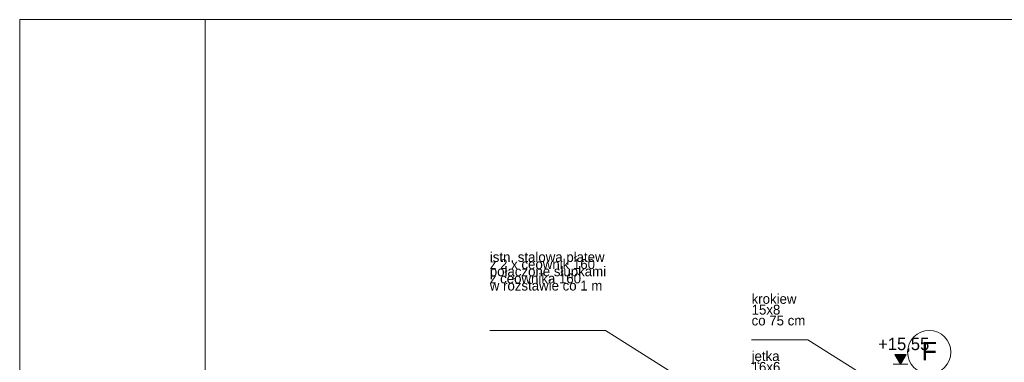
# Model space of a CAD drawing. Extents: x -394022 to -71759, y -12022 to 18278.
# Tile 27 of 91: x -244022 to -228107, y 12132 to 17678. Entities that reach past the tile are written whole.
import ezdxf

# ---------------------------------------------------------------- set-up
doc = ezdxf.new("R2010")
doc.units = 0
doc.header["$MEASUREMENT"] = 0
doc.layers.add('Arch opisy', color=7, linetype='Continuous')
doc.layers.add('Arch wymiary', color=7, linetype='Continuous')
for name, color, linetype, lineweight in [('Arch opisy_Nr_Pióra__21', 7, 'Continuous', 13), ('ARCH TABELA_Nr_Pióra__21', 7, 'Continuous', 13), ('Arch wymiary_Nr_Pióra__21', 7, 'Continuous', 13), ('INWENT OPISY_Nr_Pióra__21', 7, 'Continuous', 13)]:
    doc.layers.add(name, color=color, linetype=linetype, lineweight=lineweight)
doc.styles.add('GENERATED_STYLE_1', font='txt')
doc.styles.add('GENERATED_STYLE_2', font='txt')
doc.styles.add('GENERATED_STYLE_8', font='txt')

# ---------------------------------------------------------------- blocks, each defined once
blk = doc.blocks.new('Linia_26', base_point=(-229320, 10958))
at = {"layer": 'Arch opisy_Nr_Pióra__21', "linetype": 'Continuous'}
blk.add_line((-229320, 10958), (-229320, 11947), dxfattribs=at)
blk.add_circle((-229320, 12297), 350, dxfattribs=at)
blk = doc.blocks.new('Wymiary_26', base_point=(-229784, 12101))
at = {"layer": 'Arch wymiary_Nr_Pióra__21', "linetype": 'Continuous'}
blk.add_hatch(color=256, dxfattribs=at).paths.add_polyline_path([(-229784, 12101), (-229877, 12261), (-229691, 12261)], flags=0)
for p, q in [((-229784, 12101), (-229877, 12261)), ((-229877, 12261), (-229691, 12261)), ((-229691, 12261), (-229784, 12101)), ((-229784, 12101), (-229904, 12101)), ((-229784, 12101), (-229664, 12101))]:
    blk.add_line(p, q, dxfattribs=at)
at = {"layer": 'Arch wymiary_Nr_Pióra__21', "insert": (-230146, 12293), "char_height": 200, "attachment_point": 7, "style": 'GENERATED_STYLE_1'}
blk.add_mtext('{+15,55}', dxfattribs=at)

msp = doc.modelspace()

# ---------------------------------------------------------------- linework, layer by layer
at = {"layer": 'ARCH TABELA_Nr_Pióra__21', "linetype": 'Continuous'}
for p, q in [((-244021.9, -12021.6), (-244021.9, 17678.4)), ((-244021.9, 17678.4), (-202221.9, 17678.4)), ((-241021.9, 17678.4), (-241021.9, -12021.6)), ((-241021.9, 17178.4), (-241021.9, 17678.4))]:
    msp.add_line(p, q, dxfattribs=at)
at = {"layer": 'INWENT OPISY_Nr_Pióra__21', "linetype": 'Continuous'}
for p, q in [((-236423.3, 12649), (-234550.9, 12649)), ((-234550.9, 12649), (-231403.2, 10657.5)), ((-232191.6, 12499), (-231280.5, 12499)), ((-231280.5, 12499), (-230107.9, 11757.1))]:
    msp.add_line(p, q, dxfattribs=at)

# ---------------------------------------------------------------- block references
at = {"layer": 'Arch opisy', "linetype": 'Continuous'}
msp.add_blockref('Linia_26', (-229320.2, 10958.2), dxfattribs=at)
at = {"layer": 'Arch wymiary', "linetype": 'Continuous'}
msp.add_blockref('Wymiary_26', (-229784.2, 12100.6), dxfattribs=at)

# ---------------------------------------------------------------- texts
at = {"layer": 'Arch opisy_Nr_Pióra__21', "linetype": 'Continuous', "insert": (-229320.2, 12463.8), "char_height": 300, "attachment_point": 2, "style": 'GENERATED_STYLE_2'}
msp.add_mtext('{F}', dxfattribs=at)
at = {"layer": 'INWENT OPISY_Nr_Pióra__21', "linetype": 'Continuous', "char_height": 160, "attachment_point": 1, "style": 'GENERATED_STYLE_8'}
for s, insert, width, line_spacing_factor in [('{istn. stalowa płatew\\Pz 2 x ceownik 160\\Ppołączone słupkami \\Pz ceownika 160\\Pw rozstawie co 1 m}', (-236423.3, 13916.6), 1872.368, 0.433142), ('{krokiew 15x8\\Pco 75 cm}', (-232191.6, 13239.5), 911.005, 0.656218), ('{jętka\\P16x6\\Pco 75 cm}', (-232191.6, 12313.3), 911.005, 0.656218)]:
    msp.add_mtext(s, dxfattribs=dict(at, insert=insert, width=width, line_spacing_factor=line_spacing_factor))

doc.saveas('drawing.dxf')
